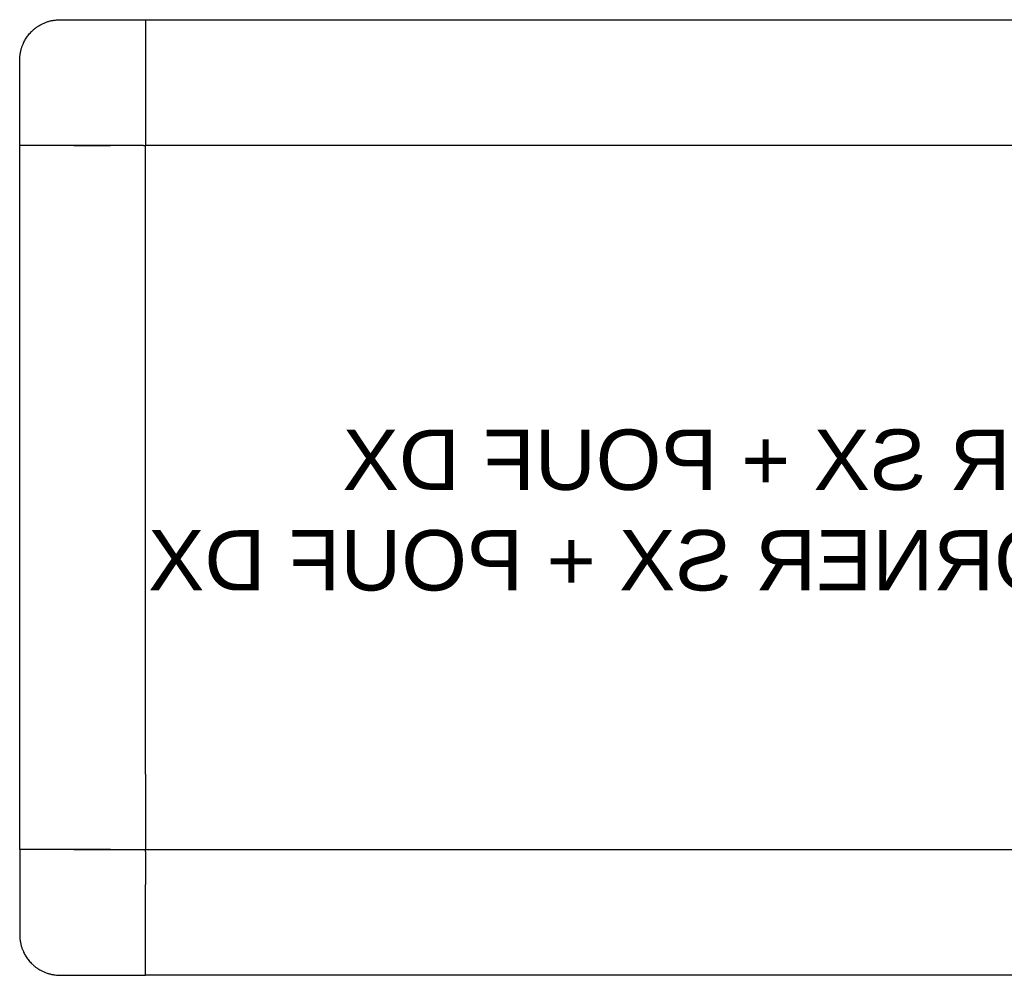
# Model space of a CAD drawing. Header units: millimetres. Extents: x -1470 to 7470, y -12049 to 6674.
# Tile 27 of 58: x 2050 to 3029, y -3475 to -2525. Entities that reach past the tile are written whole.
import ezdxf

# ---------------------------------------------------------------- set-up
doc = ezdxf.new("R2010")
doc.units = ezdxf.units.MM
doc.header["$LTSCALE"] = 10
doc.layers.get('0').update_dxf_attribs({"true_color": 0x000000})
doc.styles.add('Arial Normale', font='txt')

msp = doc.modelspace()

# ---------------------------------------------------------------- linework, layer by layer
at = {"color": 18, "linetype": 'Continuous', "lineweight": 25, "true_color": 0x000000}
for p, q in [((2050.41, -2649.91), (2050.46, -2565.15)), ((2173.37, -2649.91), (2050.41, -2649.91)), ((2140.75, -3349.91), (2050.41, -3349.91)), ((2050.41, -3349.91), (2050.46, -3434.67))]:
    msp.add_line(p, q, dxfattribs=at)
for points in [[(2050.46, -2565.15), (2050.5, -2563.74), (2050.57, -2562.34), (2050.68, -2560.93), (2050.75, -2560.23), (2050.83, -2559.53), (2050.94, -2558.74), (2051.07, -2557.95), (2051.22, -2557.16), (2051.39, -2556.37), (2051.57, -2555.59), (2051.77, -2554.81), (2051.98, -2554.04), (2052.21, -2553.27), (2052.43, -2552.56), (2052.67, -2551.86), (2052.92, -2551.17), (2053.18, -2550.48), (2053.45, -2549.79), (2053.74, -2549.11), (2054.04, -2548.43), (2054.35, -2547.76), (2054.81, -2546.84), (2055.29, -2545.92), (2055.79, -2545.02), (2056.32, -2544.14), (2056.9, -2543.21), (2057.52, -2542.3), (2058.15, -2541.4), (2058.81, -2540.53), (2059.53, -2539.63), (2060.27, -2538.76), (2061.03, -2537.9), (2061.82, -2537.07), (2062.41, -2536.48), (2063.01, -2535.89), (2063.63, -2535.32), (2064.26, -2534.77), (2064.9, -2534.23), (2065.55, -2533.7), (2066.21, -2533.18), (2066.89, -2532.68), (2067.55, -2532.2), (2068.22, -2531.74), (2068.9, -2531.3), (2069.59, -2530.87), (2070.29, -2530.45), (2070.99, -2530.04), (2071.71, -2529.66), (2072.43, -2529.28), (2073.15, -2528.93), (2073.87, -2528.59), (2074.6, -2528.27), (2075.33, -2527.96), (2076.07, -2527.67), (2076.82, -2527.39), (2077.57, -2527.12), (2078.33, -2526.87), (2079.08, -2526.64), (2079.84, -2526.42), (2080.6, -2526.22), (2081.37, -2526.03), (2082.14, -2525.86), (2082.91, -2525.71), (2083.69, -2525.57), (2084.47, -2525.45), (2085.3, -2525.34), (2086.13, -2525.25), (2086.96, -2525.18), (2087.8, -2525.12), (2089.47, -2525.05), (2091.14, -2525), (2175.37, -2524.91)], [(2175.37, -2524.91), (2175.37, -2615.3)], [(2175.37, -2524.91), (3065, -2524.91)], [(2175.37, -2615.3), (2175.37, -2647.91)], [(2104.27, -2649.91), (2140.75, -2649.91)], [(2173.37, -2649.91), (2175.37, -2649.91)], [(2175.37, -2647.91), (2175.37, -2649.91)], [(2225.37, -2649.91), (2175.37, -2649.91)], [(2175.37, -3274.91), (2175.37, -2649.91)], [(3825.37, -2649.91), (2225.37, -2649.91)], [(2175.37, -3274.91), (2175.37, -3349.74)], [(2104.26, -3349.91), (2173.37, -3349.91)], [(2173.37, -3349.91), (2175.37, -3349.91)], [(2175.37, -3349.91), (2225.37, -3349.91)], [(2175.37, -3351.31), (2175.37, -3350.96)], [(2175.37, -3351.91), (2175.37, -3351.31)], [(2175.37, -3351.91), (2175.37, -3384.53)], [(2225.37, -3349.91), (3825.37, -3349.91)], [(2175.37, -3464.91), (2175.37, -3384.53)], [(2050.46, -3434.67), (2050.5, -3436.08), (2050.57, -3437.49), (2050.68, -3438.89), (2050.75, -3439.59), (2050.83, -3440.29), (2050.94, -3441.09), (2051.07, -3441.88), (2051.22, -3442.67), (2051.39, -3443.45), (2051.57, -3444.23), (2051.77, -3445.01), (2051.98, -3445.79), (2052.21, -3446.56), (2052.43, -3447.26), (2052.67, -3447.96), (2052.92, -3448.66), (2053.18, -3449.35), (2053.45, -3450.04), (2053.74, -3450.72), (2054.04, -3451.39), (2054.35, -3452.06), (2054.81, -3452.99), (2055.29, -3453.9), (2055.79, -3454.8), (2056.32, -3455.69), (2056.9, -3456.62), (2057.52, -3457.53), (2058.15, -3458.42), (2058.81, -3459.3), (2059.53, -3460.19), (2060.27, -3461.07), (2061.03, -3461.92), (2061.82, -3462.75), (2062.41, -3463.35), (2063.01, -3463.93), (2063.63, -3464.5), (2064.26, -3465.06), (2064.9, -3465.6), (2065.55, -3466.13), (2066.21, -3466.65), (2066.89, -3467.15), (2067.55, -3467.62), (2068.22, -3468.08), (2068.9, -3468.53), (2069.59, -3468.96), (2070.29, -3469.38), (2070.99, -3469.78), (2071.71, -3470.17), (2072.43, -3470.54), (2073.15, -3470.89), (2073.87, -3471.23), (2074.6, -3471.56), (2075.33, -3471.86), (2076.07, -3472.16), (2076.82, -3472.44), (2077.57, -3472.7), (2078.33, -3472.95), (2079.08, -3473.18), (2079.84, -3473.4), (2080.6, -3473.6), (2081.37, -3473.79), (2082.14, -3473.96), (2082.91, -3474.11), (2083.69, -3474.25), (2084.47, -3474.38), (2085.78, -3474.55), (2087.1, -3474.67), (2088.43, -3474.76), (2089.75, -3474.81), (2092.59, -3474.84), (2175.37, -3474.91)], [(2175.37, -3474.91), (2175.37, -3464.91)], [(3825.37, -3474.91), (2175.37, -3474.91)]]:
    msp.add_lwpolyline(points, dxfattribs=at)
msp.add_lwpolyline([(2050.41, -3349.91), (2050.41, -2649.91)])

# ---------------------------------------------------------------- texts
at = {"extrusion": (0, 0, -1), "char_height": 60, "attachment_point": 2, "text_direction": (-1, 0, 0), "style": 'Arial Normale'}
for s, insert, width in [('SOFA 2 SEATER SX + POUF DX', (3001.3, -2932.34), 2622.3913), ('SOFA 2 SEATER CORNER SX + POUF DX', (3001.3, -3032.34), 3392.6087)]:
    msp.add_mtext(s, dxfattribs=dict(at, insert=insert, width=width))

doc.saveas('drawing.dxf')
